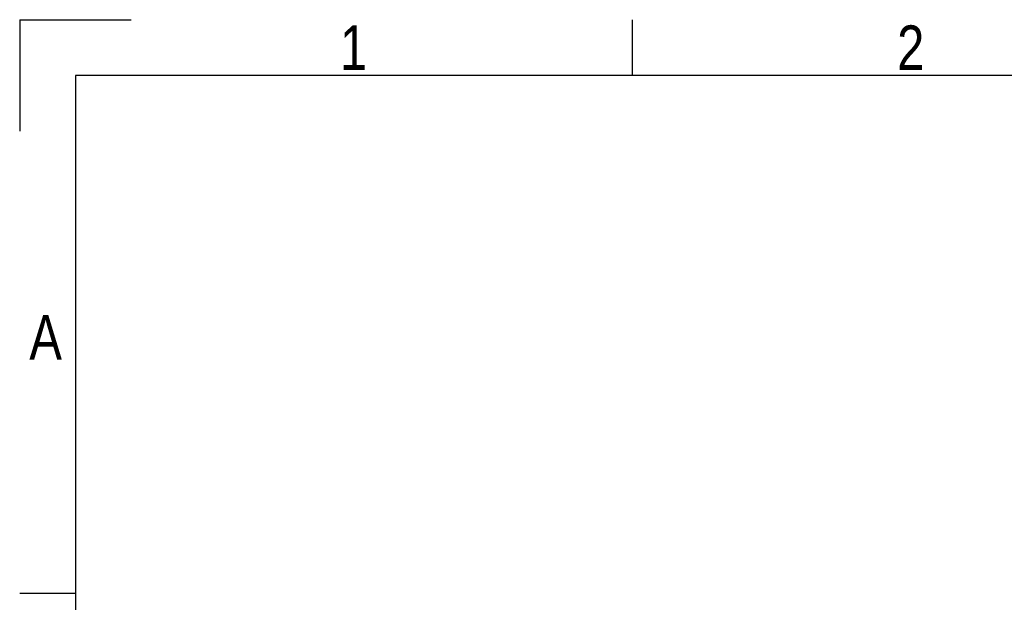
# Model space of a CAD drawing. Header units: millimetres. Extents: x 0 to 420, y 0 to 297.
# Tile 25 of 59: x 0 to 91, y 243 to 297. Entities that reach past the tile are written whole.
import ezdxf

# ---------------------------------------------------------------- set-up
doc = ezdxf.new("R2010")
doc.units = ezdxf.units.MM
doc.layers.add('CARTIGLIO', color=140, linetype='Continuous')
doc.styles.add('SLDTEXTSTYLE2', font='TXT', dxfattribs={"width": 0.821468})

msp = doc.modelspace()

# ---------------------------------------------------------------- linework, layer by layer
at = {"layer": 'CARTIGLIO', "linetype": 'Continuous'}
for p, q in [((0.0059, 296.99679), (0.0059, 286.64835)), ((0.0059, 296.99679), (10.35433, 296.99679)), ((56.92228, 291.82257), (56.92228, 296.99679)), ((414.8274, 291.82257), (5.18012, 291.82257)), ((5.18012, 291.82257), (5.18012, 5.171)), ((5.18012, 243.70236), (0.0059, 243.70236))]:
    msp.add_line(p, q, dxfattribs=at)

# ---------------------------------------------------------------- texts
at = {"layer": 'CARTIGLIO', "char_height": 4.13937, "attachment_point": 2, "style": 'SLDTEXTSTYLE2'}
for s, insert in [('1', (31.00754, 296.46286)), ('2', (82.7497, 296.46286)), ('A', (2.41386, 269.55693))]:
    msp.add_mtext(s, dxfattribs=dict(at, insert=insert))

doc.saveas('drawing.dxf')
